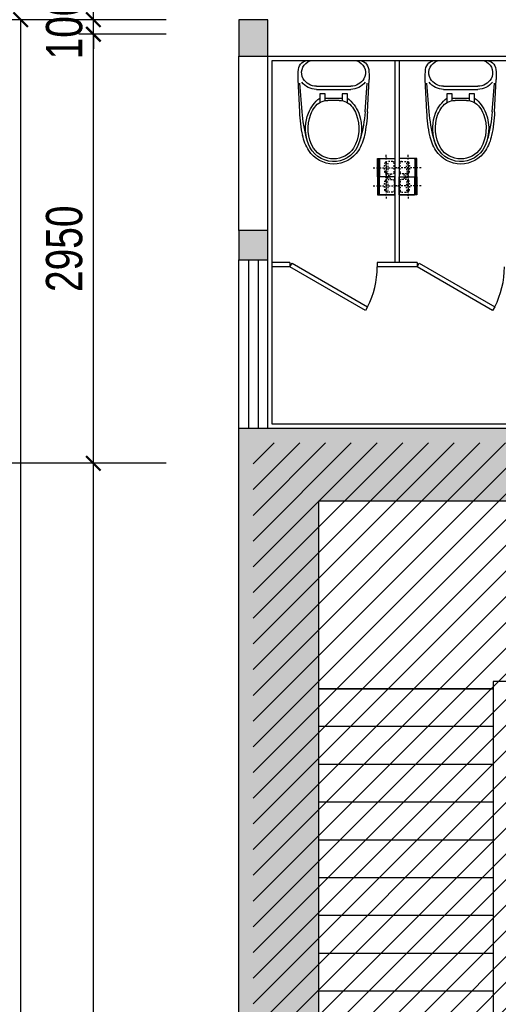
# Model space of a CAD drawing. Header units: millimetres. Extents: x -539149 to -534375, y 505028 to 505469.
# Tile 34 of 135: x -537295 to -537262, y 505298 to 505365. Entities that reach past the tile are written whole.
import ezdxf

# ---------------------------------------------------------------- set-up
doc = ezdxf.new("R2010")
doc.units = ezdxf.units.MM
doc.header["$LTSCALE"] = 10
doc.linetypes.add('ACAD_ISO03W100', pattern=[30, 12, -18])
doc.linetypes.add('ACAD_ISO10W100', pattern=[18, 12, -3, 0, -3])
doc.layers.get('Defpoints').update_dxf_attribs({"color": 8})
for name, color, linetype in [('A-建筑-原墙体', 2, 'Continuous'), ('A-建筑-楼梯', 9, 'Continuous'), ('A-建筑-窗户', 4, 'Continuous'), ('A-建筑-轴号', 3, 'Continuous'), ('B-平面-固定家具M', 30, 'Continuous'), ('B-平面-完成面造型线', 6, 'Continuous'), ('B-平面-尺寸', 8, 'Continuous'), ('B-平面-洁具', 30, 'Continuous'), ('B-平面-活动家具', 30, 'ACAD_ISO03W100'), ('B-平面-门', 4, 'Continuous'), ('E-填充', 251, 'Continuous'), ('Q-立面-填充', 251, 'Continuous')]:
    doc.layers.add(name, color=color, linetype=linetype)
doc.styles.add('CCD_DIM', font='txt', dxfattribs={"width": 0.8})
doc.dimstyles.new('1-1', dxfattribs={"dimscale": 0, "dimtxt": 2.5, "dimasz": 1, "dimexe": 1, "dimexo": 1, "dimgap": 0.75, "dimtad": 1, "dimdec": 0, "dimrnd": 0.005, "dimzin": 0, "dimdsep": 46, "dimtxsty": 'CCD_DIM', "dimblk": 'ARCHTICK', "dimcen": 0.13, "dimclrd": 44, "dimclre": 44, "dimclrt": 50, "dimadec": 0, "dimazin": 0, "dimtfac": 1, "dimtdec": 0, "dimtix": 1, "dimtmove": 2, "dimatfit": 3, "dimldrblk": 'HBA_Leader_Dot', "dimfxl": 5, "dimfxlon": 1, "dimtvp": 1, "dimtolj": 1, "dimtzin": 0, "dimarcsym": 0})

# ---------------------------------------------------------------- blocks, each defined once
blk = doc.blocks.new('_ArchTick')
at = {"color": 0, "linetype": 'ByBlock', "const_width": 0.15}
blk.add_lwpolyline([(-0.5, -0.5), (0.5, 0.5)], dxfattribs=at)
blk = doc.blocks.new('HBA_Leader_Dot')
at = {"color": 0, "linetype": 'ByBlock'}
blk.add_line((-5, 0), (-10, 0), dxfattribs=at)
at = {"color": 0, "linetype": 'ByBlock', "const_width": 5}
blk.add_lwpolyline([(-2.5, 0, 1), (2.5, 0, 1)], format="xyb", close=True, dxfattribs=at)
blk = doc.blocks.new('*D64')
at = {"layer": 'B-平面-尺寸', "color": 44, "lineweight": -2, "ltscale": 0.01, "transparency": 16777216}
for p, q in [((-537290.173, 505365.199), (-537290.173, 505366.199)), ((-537285.173, 505365.199), (-537291.173, 505365.199)), ((-537290.173, 505364.199), (-537290.173, 505365.199)), ((-537285.173, 505364.199), (-537291.173, 505364.199)), ((-537290.173, 505364.199), (-537290.173, 505363.199))]:
    blk.add_line(p, q, dxfattribs=at)
at = {"layer": 'Defpoints', "color": 0, "ltscale": 0.01, "transparency": 16777216}
for p in [(-537290.173, 505365.199), (-537280.173, 505365.199), (-537280.173, 505364.199)]:
    blk.add_point(p, dxfattribs=at)
at = {"layer": 'B-平面-尺寸', "color": 44, "lineweight": -2, "ltscale": 0.01, "transparency": 16777216}
for p, rotation in [((-537290.173, 505365.199), 270), ((-537290.173, 505364.199), 90)]:
    blk.add_blockref('_ArchTick', p, dxfattribs=dict(at, rotation=rotation))
at = {"layer": 'B-平面-尺寸', "color": 50, "ltscale": 0.01, "transparency": 16777216, "insert": (-537292.173, 505364.699), "char_height": 2.5, "attachment_point": 5, "rotation": 90, "style": 'CCD_DIM'}
blk.add_mtext('\\A1;100', dxfattribs=at)
blk = doc.blocks.new('EQWEQEWWEQ')
at = {"layer": 'B-平面-活动家具', "color": 251, "ltscale": 5}
for p, q in [((-125, -39.3), (-127.4, -42.5)), ((-127.4, -49.5), (-127.4, -42.5)), ((-125, -52.6), (-127.4, -49.5)), ((0, -39.3), (-2.4, -42.5)), ((-2.4, -49.5), (-2.4, -42.5)), ((0, -52.6), (-2.4, -49.5)), ((0, -39.3), (2.4, -42.5)), ((0, -52.6), (2.4, -49.5)), ((2.4, -49.5), (2.4, -42.5)), ((125, -39.3), (127.4, -42.5)), ((125, -52.6), (127.4, -49.5)), ((127.4, -49.5), (127.4, -42.5))]:
    blk.add_line(p, q, dxfattribs=at)
for points in [[(-125, 14), (-125, -106), (0, -106), (0, 14)], [(125, 14), (125, -106), (0, -106), (0, 14)]]:
    blk.add_lwpolyline(points, close=True, dxfattribs=at)
for points in [[(-125, 10), (0, 10)], [(-125, 0), (0, 0)], [(125, 10), (0, 10)], [(125, 0), (0, 0)]]:
    blk.add_lwpolyline(points, dxfattribs=at)
at = {"layer": 'B-平面-活动家具'}
blk.add_lwpolyline([(-125, -1), (-125, -106), (125, -106), (125, -1), (105, 9), (-105, 9)], close=True, dxfattribs=at)
at = {"layer": 'B-平面-活动家具', "color": 251, "linetype": 'ACAD_ISO10W100', "ltscale": 0.1}
for points in [[(-62.5, 44), (-62.5, -136)], [(62.5, 44), (62.5, -136)], [(30, -46), (-155, -46)], [(-30, -46), (155, -46)]]:
    blk.add_lwpolyline(points, dxfattribs=at)
at = {"layer": 'B-平面-活动家具', "color": 251, "ltscale": 0.01}
for points in [[(-29.3, -100.8), (-95.7, -100.8, -0.414214), (-105.7, -90.8), (-105.7, -56, -0.414214), (-95.7, -46), (-29.3, -46, -0.414214), (-19.3, -56), (-19.3, -90.8, -0.414214)], [(29.3, -100.8), (95.7, -100.8, 0.414214), (105.7, -90.8), (105.7, -56, 0.414214), (95.7, -46), (29.3, -46, 0.414214), (19.3, -56), (19.3, -90.8, 0.414214)]]:
    blk.add_lwpolyline(points, format="xyb", close=True, dxfattribs=at)
for centre, radius, start, end in [((-92.1, -44.1), 6.93, 105.76539, 195.80349), ((-66.9, 87.6), 145.7, 258.44665, 284.73352), ((-62.5, -194.8), 160.5, 78.67364, 101.32636), ((-32.9, -44.1), 6.93, 344.19651, 74.23461), ((-25.3, -62.9), 18.8, 341.01606, 92.09506), ((25.3, -62.9), 18.8, 87.90494, 198.98394), ((32.9, -44.1), 6.93, 105.76539, 195.80349), ((66.9, 87.6), 145.7, 255.26648, 281.55335), ((62.5, -194.8), 160.5, 78.67364, 101.32636), ((92.1, -44.1), 6.93, 344.19651, 74.23461), ((-15.1, -66.4), 8.12, 239.36586, 341.01606), ((15.1, -66.4), 8.12, 198.98394, 300.63414)]:
    blk.add_arc(centre, radius, start, end, dxfattribs=at)
blk = doc.blocks.new('A$C2A9B459F')
for p, q in [((-212, 320.7, -500), (-221.8, 118.5, -500)), ((212, 320.7, -500), (221.8, 118.5, -500)), ((-107.6, 161.9, -500), (107.6, 161.9, -500)), ((-156.7, 0, -500), (156.7, 0, -500))]:
    blk.add_line(p, q)
at = {"color": 56, "linetype": 'ByBlock'}
for p, q in [((-196.8, 320.7, -500), (-211.1, 142.9, -500)), ((196.9, 320.7, -500), (211.1, 142.9, -500)), ((-86.4, 208.2, -500), (-86.4, 263.7, -500)), ((-53.3, 251.5, -500), (-53.3, 208.2, -500)), ((35.3, 249.9, -500), (-35.3, 249.9, -500)), ((53.3, 208.2, -500), (53.3, 251.5, -500)), ((86.4, 263.7, -500), (86.4, 208.2, -500)), ((-53.3, 208.2, -500), (-86.4, 208.2, -500)), ((-53.3, 235.3, -500), (53.3, 235.3, -500)), ((86.4, 208.2, -500), (53.3, 208.2, -500)), ((-107.3, 181, -500), (107.3, 181, -500))]:
    blk.add_line(p, q, dxfattribs=at)
for centre, radius, start, end in [((0, 463.5, -500), 168.3, 34.25722, 167.51468), ((98.2, 416.9, -500), 276.2, 149.2257, 165.0381), ((0, 463.5, -500), 151.8, 34.47222, 145.52773), ((-89.7, 424.8, -500), 264.9, 338.98104, 30.26185), ((89.7, 424.8, -500), 264.9, 163.5193, 201.01896), ((89.7, 424.8, -500), 248.4, 149.87208, 200.96362), ((-89.7, 424.8, -500), 248.4, 339.03638, 30.1279), ((765.4, 244.7, -500), 965.2, 165.3851, 175.4862), ((-765.4, 244.7, -500), 965.2, 4.51374, 14.61488), ((63.1, 422, -500), 239.2, 202.68336, 231.32217), ((63.1, 422, -500), 222.7, 202.74488, 215.5908), ((-63.1, 422, -500), 239.2, 308.67783, 337.31664), ((-63.1, 422, -500), 222.7, 324.4092, 337.25512), ((-35.3, 351.5, -500), 101.6, 215.5908, 270), ((35.3, 351.5, -500), 101.6, 270, 324.4092), ((-107.3, 66.7, -500), 114.3, 90, 142.5475), ((107.3, 66.7, -500), 114.3, 37.45253, 90)]:
    blk.add_arc(centre, radius, start, end, dxfattribs=at)
for centre, radius, start, end in [((0, 463.5, -500), 184.1, 32.64386, 147.3561), ((80.2, 412.2, -500), 279.4, 147.3561, 168.4642), ((-80.2, 412.2, -500), 279.4, 11.53576, 32.64387), ((752.2, 275, -500), 965.2, 168.3373, 177.2891), ((-752.2, 275, -500), 965.2, 2.71095, 11.66272), ((-107.3, 66.7, -500), 95.2, 90.1768, 149.6458), ((107.3, 66.7, -500), 95.3, 30.35417, 89.82322), ((158.8, 99.9, -500), 381, 177.215, 186.5921), ((-123.8, 76.2, -500), 76.2, 149.556, 240.9296), ((123.8, 76.2, -500), 76.2, 299.0704, 30.44401), ((-158.7, 99.9, -500), 381, 353.40788, 2.78503), ((-156.7, 63.5, -500), 63.5, 186.5922, 269.9998), ((-126.6, 65.1, -500), 65.2, 238.37763, 267.05749), ((126.6, 65.1, -500), 65.2, 272.94251, 301.62238), ((156.7, 63.5, -500), 63.5, 270.0002, 353.40782)]:
    blk.add_arc(centre, radius, start, end)

msp = doc.modelspace()

# ---------------------------------------------------------------- hatches: boundary and pattern name
at = {"layer": 'E-填充', "ltscale": 0.01}
for points in [[(-537280.173, 505365.199), (-537280.173, 505362.699), (-537278.173, 505362.699), (-537278.173, 505365.199)], [(-537280.173, 505350.699), (-537280.173, 505348.699), (-537278.173, 505348.699), (-537278.173, 505350.699)], [(-537274.673, 505332.099), (-537248.673, 505332.099), (-537248.673, 505308.399), (-537248.673, 505290.199), (-537245.673, 505290.199), (-537245.673, 505296.699), (-537237.773, 505296.699), (-537211.773, 505296.699), (-537211.773, 505273.699), (-537217.773, 505273.699), (-537217.773, 505270.699), (-537208.773, 505270.699), (-537208.773, 505299.699), (-537211.173, 505299.699), (-537211.173, 505299.699), (-537211.773, 505299.699), (-537226.356, 505299.699, -0.008767), (-537226.391, 505299.699), (-537229.606, 505299.699, -0.008767), (-537229.641, 505299.699), (-537232.856, 505299.699, -0.008767), (-537232.891, 505299.699), (-537237.773, 505299.699), (-537245.673, 505299.699), (-537245.673, 505299.699), (-537245.673, 505308.399), (-537245.673, 505337.099), (-537280.173, 505337.099), (-537280.173, 505337.099), (-537280.173, 505270.699), (-537278.173, 505270.699), (-537267.173, 505270.699), (-537267.173, 505273.699), (-537274.673, 505273.699)]]:
    msp.add_hatch(color=256, dxfattribs=at).paths.add_polyline_path(points)
at = {"layer": 'Q-立面-填充', "ltscale": 0.005}
h = msp.add_hatch(dxfattribs=at)
h.set_pattern_fill('ANSI31', color=256, scale=1000, style=0)
h.set_pattern_definition([(45, (-537279.1732, 505189.6987), (-0.883883, 0.883883), [])])
h.paths.add_polyline_path([(-537216.573, 505189.699), (-537209.773, 505189.699), (-537209.773, 505307.899), (-537246.673, 505307.899), (-537246.673, 505336.099), (-537279.173, 505336.099), (-537279.173, 505249.699), (-537240.473, 505249.699), (-537240.473, 505210.399), (-537216.573, 505210.399)])

# ---------------------------------------------------------------- linework, layer by layer
at = {"layer": 'A-建筑-原墙体', "ltscale": 0.01}
for p, q in [((-537280.173, 505365.199, 0.069), (-537280.173, 505362.699, 0.069)), ((-537278.173, 505365.199, 0.069), (-537280.173, 505365.199, 0.069)), ((-537278.173, 505362.699, 0.069), (-537278.173, 505365.199, 0.069)), ((-537280.173, 505362.699, 0.069), (-537278.173, 505362.699, 0.069)), ((-537280.173, 505350.699, 0.069), (-537280.173, 505362.699, 0.069)), ((-537278.173, 505362.699, 0.069), (-537260.373, 505362.699, 0.069)), ((-537278.173, 505350.699, 0.069), (-537278.173, 505362.699, 0.069)), ((-537280.173, 505350.699, 0.069), (-537280.173, 505348.699, 0.069)), ((-537278.173, 505350.699, 0.069), (-537280.173, 505350.699, 0.069)), ((-537278.173, 505348.699, 0.069), (-537278.173, 505350.699, 0.069)), ((-537280.173, 505348.699, 0.069), (-537278.173, 505348.699, 0.069)), ((-537245.673, 505337.099, 0.069), (-537280.173, 505337.099, 0.069)), ((-537280.173, 505270.699, 0.069), (-537280.173, 505337.099, 0.069)), ((-537248.673, 505332.099, 0.069), (-537274.673, 505332.099, 0.069)), ((-537274.673, 505332.099, 0.069), (-537274.673, 505273.699, 0.069))]:
    msp.add_line(p, q, dxfattribs=at)
at = {"layer": 'A-建筑-楼梯', "ltscale": 0.01}
for p, q in [((-537262.673, 505319.199, 0.069), (-537274.673, 505319.199, 0.069)), ((-537274.673, 505319.199, 0.069), (-537262.673, 505319.199, 0.069)), ((-537260.673, 505319.699, 0.069), (-537262.673, 505319.699, 0.069)), ((-537262.673, 505319.699, 0.069), (-537262.673, 505287.499, 0.069)), ((-537262.673, 505316.599, 0.069), (-537274.673, 505316.599, 0.069)), ((-537262.673, 505313.999, 0.069), (-537274.673, 505313.999, 0.069)), ((-537262.673, 505311.399, 0.069), (-537274.673, 505311.399, 0.069)), ((-537262.673, 505308.799, 0.069), (-537274.673, 505308.799, 0.069)), ((-537262.673, 505306.199, 0.069), (-537274.673, 505306.199, 0.069)), ((-537262.673, 505303.599, 0.069), (-537274.673, 505303.599, 0.069)), ((-537262.673, 505300.999, 0.069), (-537274.673, 505300.999, 0.069)), ((-537262.673, 505298.399, 0.069), (-537274.673, 505298.399, 0.069))]:
    msp.add_line(p, q, dxfattribs=at)
at = {"layer": 'A-建筑-窗户', "ltscale": 0.01}
for p, q in [((-537280.173, 505337.099, 0.069), (-537280.173, 505348.699, 0.069)), ((-537279.507, 505348.699, 0.069), (-537279.507, 505337.099, 0.069)), ((-537278.84, 505348.699, 0.069), (-537278.84, 505337.099, 0.069)), ((-537278.173, 505337.099, 0.069), (-537278.173, 505348.699, 0.069))]:
    msp.add_line(p, q, dxfattribs=at)
at = {"layer": 'A-建筑-轴号', "ltscale": 0.01}
msp.add_line((-537285.173, 505334.699, 0.069), (-537300.173, 505334.699, 0.069), dxfattribs=at)
at = {"layer": 'B-平面-固定家具M', "ltscale": 0.01}
for p, q in [((-537269.423, 505362.399, 0.069), (-537269.423, 505348.499, 0.069)), ((-537269.123, 505362.399, 0.069), (-537269.123, 505348.499, 0.069)), ((-537276.648, 505348.499, 0.069), (-537277.873, 505348.499, 0.069)), ((-537276.648, 505348.199, 0.069), (-537277.873, 505348.199, 0.069)), ((-537276.648, 505348.499, 0.069), (-537276.648, 505348.199, 0.069)), ((-537267.898, 505348.499, 0.069), (-537270.648, 505348.499, 0.069)), ((-537270.648, 505348.499, 0.069), (-537270.648, 505348.199, 0.069)), ((-537267.898, 505348.199, 0.069), (-537270.648, 505348.199, 0.069)), ((-537267.898, 505348.499, 0.069), (-537267.898, 505348.199, 0.069))]:
    msp.add_line(p, q, dxfattribs=at)
at = {"layer": 'B-平面-完成面造型线', "ltscale": 0.01}
for p, q in [((-537277.873, 505362.399, 0.069), (-537260.673, 505362.399, 0.069)), ((-537277.873, 505337.399, 0.069), (-537277.873, 505362.399, 0.069)), ((-537245.373, 505337.399, 0.069), (-537277.873, 505337.399, 0.069))]:
    msp.add_line(p, q, dxfattribs=at)
at = {"layer": 'B-平面-门', "ltscale": 0.01, "elevation": 0.069}
for points in [[(-537276.498, 505348.458), (-537271.302, 505345.458), (-537271.452, 505345.199), (-537276.648, 505348.199)], [(-537267.748, 505348.458), (-537262.552, 505345.458), (-537262.702, 505345.199), (-537267.898, 505348.199)]]:
    msp.add_lwpolyline(points, close=True, dxfattribs=at)
at = {"layer": 'B-平面-门', "ltscale": 0.01}
for centre in [(-537276.648, 505348.199, 0.069), (-537267.898, 505348.199, 0.069)]:
    msp.add_arc(centre, 6.007, 332.86241, 0, dxfattribs=at)

# ---------------------------------------------------------------- block references
at = {"layer": 'B-平面-洁具', "ltscale": 0.01, "xscale": -0.01100000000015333, "yscale": 0.01099999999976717, "zscale": 0.011, "rotation": 180.0031556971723}
for p in [(-537273.648, 505362.399, 0.069), (-537264.898, 505362.399, 0.069)]:
    msp.add_blockref('A$C2A9B459F', p, dxfattribs=at)
at = {"layer": 'B-平面-活动家具', "ltscale": 0.01, "extrusion": (0, 0, -1), "yscale": 0.01, "zscale": -0.01}
for p, xscale, rotation in [((537270.483, 505354.399, -0.069), 0.01, 270.0005553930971), ((537268.063, 505354.399, -0.069), -0.01, 89.99944460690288)]:
    msp.add_blockref('EQWEQEWWEQ', p, dxfattribs=dict(at, xscale=xscale, rotation=rotation))

# ---------------------------------------------------------------- dimensions: what is measured, and where the dimension line sits
at = {"layer": 'B-平面-尺寸', "ltscale": 0.01}
dim = msp.add_aligned_dim(p1=(-537280.173, 505364.199, 0.069), p2=(-537280.173, 505365.199, 0.069), distance=10, dimstyle='1-1', override={"dimscale": 1, "dimlfac": 100}, dxfattribs=at)
dim.commit()
dim.dimension.update_dxf_attribs({"geometry": '*D64', "text_midpoint": (-537292.173, 505364.699, 0.069)})
for p1, p2, distance in [((-537280.173, 505220.699, 0.069), (-537280.173, 505365.199, 0.069), 15), ((-537280.173, 505334.699, 0.069), (-537280.173, 505364.199, 0.069), 10), ((-537280.173, 505247.699, 0.069), (-537280.173, 505334.699, 0.069), 10)]:
    msp.add_aligned_dim(p1=p1, p2=p2, distance=distance, dimstyle='1-1', override={"dimscale": 1, "dimlfac": 100}, dxfattribs=at).render()

doc.saveas('drawing.dxf')
